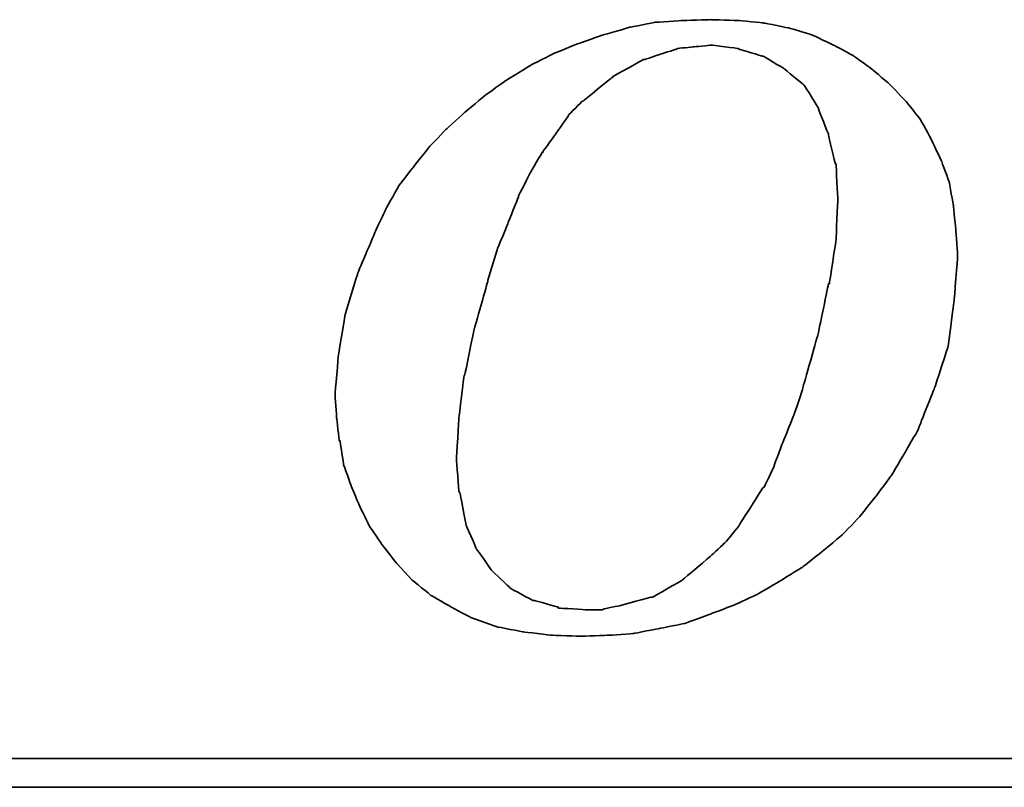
# Model space of a CAD drawing. Header units: millimetres. Extents: x 465 to 869, y -391 to -257.
# Tile 34 of 52: x 768.06 to 779.23, y -354.47 to -345.77. Entities that reach past the tile are written whole.
import ezdxf

# ---------------------------------------------------------------- set-up
doc = ezdxf.new("R2010")
doc.units = ezdxf.units.MM
doc.layers.add('DIM', color=4, linetype='CONTINUOUS')
doc.layers.add('layer 1', color=7, linetype='CONTINUOUS')

# ---------------------------------------------------------------- blocks, each defined once
blk = doc.blocks.new('TBI MOTION logo(完整正式版)')
at = {"layer": 'layer 1', "color": 22, "lineweight": 35}
for points, knots in [([(-11.34375, -6.98375), (-11.34375, -6.98375), (-10.91375, -7.43875), (-10.91375, -7.43875), (-10.91375, -7.43875), (-10.91375, -7.43875), (-10.38625, -7.87125), (-10.38625, -7.87125), (-10.38625, -7.87125), (-10.38625, -7.87125), (-9.81125, -8.20375), (-9.81125, -8.20375), (-9.81125, -8.20375), (-9.81125, -8.20375), (-9.21125, -8.51875), (-9.21125, -8.51875), (-9.21125, -8.51875), (-9.21125, -8.51875), (-8.51625, -8.75875), (-8.51625, -8.75875), (-8.51625, -8.75875), (-8.51625, -8.75875), (-7.77125, -8.90375), (-7.77125, -8.90375), (-7.77125, -8.90375), (-7.77125, -8.90375), (-6.97875, -8.99875), (-6.97875, -8.99875), (-6.97875, -8.99875), (-6.97875, -8.99875), (-6.14125, -9.02375), (-6.14125, -9.02375), (-6.14125, -9.02375), (-6.14125, -9.02375), (-5.37125, -8.99875), (-5.37125, -8.99875), (-5.37125, -8.99875), (-5.37125, -8.99875), (-4.65375, -8.94875), (-4.65375, -8.94875), (-4.65375, -8.94875), (-4.65375, -8.94875), (-3.93375, -8.80625), (-3.93375, -8.80625), (-3.93375, -8.80625), (-3.93375, -8.80625), (-3.21375, -8.66375), (-3.21375, -8.66375), (-3.21375, -8.66375), (-3.21375, -8.66375), (-2.49375, -8.39875), (-2.49375, -8.39875), (-2.49375, -8.39875), (-2.49375, -8.39875), (-1.79875, -8.13375), (-1.79875, -8.13375), (-1.79875, -8.13375), (-1.79875, -8.13375), (-1.17375, -7.84375), (-1.17375, -7.84375), (-1.17375, -7.84375), (-1.17375, -7.84375), (-0.52375, -7.46375), (-0.52375, -7.46375), (-0.52375, -7.46375), (-0.52375, -7.46375), (0.10124, -7.07875), (0.10124, -7.07875), (0.10124, -7.07875), (0.10124, -7.07875), (0.67625, -6.62375), (0.67625, -6.62375), (0.67625, -6.62375), (0.67625, -6.62375), (1.24874, -6.14375), (1.24874, -6.14375), (1.24874, -6.14375), (1.24874, -6.14375), (1.72874, -5.64125), (1.72874, -5.64125), (1.72874, -5.64125), (1.72874, -5.64125), (2.18624, -5.06375), (2.18624, -5.06375), (2.18624, -5.06375), (2.18624, -5.06375), (2.61625, -4.48874), (2.61625, -4.48874), (2.61625, -4.48874), (2.61625, -4.48874), (3.00125, -3.83874), (3.00125, -3.83874), (3.00125, -3.83874), (3.00125, -3.83874), (3.36124, -3.21374), (3.36124, -3.21374), (3.36124, -3.21374), (3.36124, -3.21374), (3.84374, -1.99125), (3.84374, -1.99125), (3.84374, -1.99125), (3.84374, -1.99125), (4.22625, -0.81875), (4.22625, -0.81875), (4.22625, -0.81875), (4.22625, -0.81875), (4.39125, 0.45624), (4.39125, 0.45624), (4.39125, 0.45624), (4.39125, 0.45624), (4.48874, 1.70124), (4.48874, 1.70124), (4.48874, 1.70124), (4.48874, 1.70124), (4.43874, 2.44625), (4.43874, 2.44625), (4.43874, 2.44625), (4.43874, 2.44625), (4.36874, 3.14125), (4.36874, 3.14125), (4.36874, 3.14125), (4.36874, 3.14125), (4.25125, 3.81125), (4.25125, 3.81125), (4.25125, 3.81125), (4.25125, 3.81125), (4.03124, 4.41125), (4.03124, 4.41125), (4.03124, 4.41125), (4.03124, 4.41125), (3.74374, 5.01125), (3.74374, 5.01125), (3.74374, 5.01125), (3.74374, 5.01125), (3.43124, 5.58875), (3.43124, 5.58875), (3.43124, 5.58875), (3.43124, 5.58875), (3.02625, 6.09125), (3.02625, 6.09125), (3.02625, 6.09125), (3.02625, 6.09125), (2.59374, 6.54875), (2.59374, 6.54875), (2.59374, 6.54875), (2.59374, 6.54875), (2.09124, 6.98125), (2.09124, 6.98125), (2.09124, 6.98125), (2.09124, 6.98125), (1.56124, 7.36625), (1.56124, 7.36625), (1.56124, 7.36625), (1.56124, 7.36625), (0.98624, 7.67625), (0.98624, 7.67625), (0.98624, 7.67625), (0.98624, 7.67625), (0.38624, 7.96375), (0.38624, 7.96375), (0.38624, 7.96375), (0.38624, 7.96375), (-0.25875, 8.15625), (-0.25875, 8.15625), (-0.25875, 8.15625), (-0.25875, 8.15625), (-0.98125, 8.30125), (-0.98125, 8.30125), (-0.98125, 8.30125), (-0.98125, 8.30125), (-1.70124, 8.37125), (-1.70124, 8.37125), (-1.70124, 8.37125), (-1.70124, 8.37125), (-2.49375, 8.39624), (-2.49375, 8.39624), (-2.49375, 8.39624), (-2.49375, 8.39624), (-3.28625, 8.37125), (-3.28625, 8.37125), (-3.28625, 8.37125), (-3.28625, 8.37125), (-4.05125, 8.32125), (-4.05125, 8.32125), (-4.05125, 8.32125), (-4.05125, 8.32125), (-4.77375, 8.18125), (-4.77375, 8.18125), (-4.77375, 8.18125), (-4.77375, 8.18125), (-5.51625, 7.96375), (-5.51625, 7.96375), (-5.51625, 7.96375), (-5.51625, 7.96375), (-6.21125, 7.72625), (-6.21125, 7.72625), (-6.21125, 7.72625), (-6.21125, 7.72625), (-6.92875, 7.43625), (-6.92875, 7.43625), (-6.92875, 7.43625), (-6.92875, 7.43625), (-7.57875, 7.10125), (-7.57875, 7.10125), (-7.57875, 7.10125), (-7.57875, 7.10125), (-8.24875, 6.69125), (-8.24875, 6.69125), (-8.24875, 6.69125), (-8.24875, 6.69125), (-8.84875, 6.26125), (-8.84875, 6.26125), (-8.84875, 6.26125), (-8.84875, 6.26125), (-9.42625, 5.78125), (-9.42625, 5.78125), (-9.42625, 5.78125), (-9.42625, 5.78125), (-9.95375, 5.30125), (-9.95375, 5.30125), (-9.95375, 5.30125), (-9.95375, 5.30125), (-10.43375, 4.79624), (-10.43375, 4.79624), (-10.43375, 4.79624), (-10.43375, 4.79624), (-10.88875, 4.22125), (-10.88875, 4.22125), (-10.88875, 4.22125), (-10.88875, 4.22125), (-11.29875, 3.69375), (-11.29875, 3.69375), (-11.29875, 3.69375), (-11.29875, 3.69375), (-11.63375, 3.09125), (-11.63375, 3.09125), (-11.63375, 3.09125), (-11.63375, 3.09125), (-11.91875, 2.49625), (-11.91875, 2.49625), (-11.91875, 2.49625), (-11.91875, 2.49625), (-12.44875, 1.24625), (-12.44875, 1.24625), (-12.44875, 1.24625), (-12.44875, 1.24625), (-12.80875, 0.06874), (-12.80875, 0.06874), (-12.80875, 0.06874), (-12.80875, 0.06874), (-12.99875, -1.07875), (-12.99875, -1.07875), (-12.99875, -1.07875), (-12.99875, -1.07875), (-13.09375, -2.18375), (-13.09375, -2.18375), (-13.09375, -2.18375), (-13.09375, -2.18375), (-13.04875, -2.85375), (-13.04875, -2.85375), (-13.04875, -2.85375), (-13.04875, -2.85375), (-12.97375, -3.50375), (-12.97375, -3.50375), (-12.97375, -3.50375), (-12.97375, -3.50375), (-12.95375, -3.50375), (-12.95375, -3.50375), (-12.95375, -3.50375), (-12.95375, -3.50375), (-12.85375, -4.17375), (-12.85375, -4.17375), (-12.85375, -4.17375), (-12.85375, -4.17375), (-12.63875, -4.77624), (-12.63875, -4.77624), (-12.63875, -4.77624), (-12.63875, -4.77624), (-12.39875, -5.35125), (-12.39875, -5.35125), (-12.39875, -5.35125), (-12.39875, -5.35125), (-12.11375, -5.92875), (-12.11375, -5.92875), (-12.11375, -5.92875), (-12.11375, -5.92875), (-11.75375, -6.45375), (-11.75375, -6.45375), (-11.75375, -6.45375), (-11.75375, -6.45375), (-11.34375, -6.98375), (-11.34375, -6.98375)], [0, 0, 0, 0, 0.01369863, 0.01369863, 0.01369863, 0.01369864, 0.02739726, 0.02739726, 0.02739726, 0.02739727, 0.04109589, 0.04109589, 0.04109589, 0.0410959, 0.05479452, 0.05479452, 0.05479452, 0.05479453, 0.06849315, 0.06849315, 0.06849315, 0.06849316, 0.08219178, 0.08219178, 0.08219178, 0.08219179, 0.09589041, 0.09589041, 0.09589041, 0.09589042, 0.10958904, 0.10958904, 0.10958904, 0.10958905, 0.12328767, 0.12328767, 0.12328767, 0.12328768, 0.1369863, 0.1369863, 0.1369863, 0.13698631, 0.15068493, 0.15068493, 0.15068493, 0.15068494, 0.16438356, 0.16438356, 0.16438356, 0.16438357, 0.17808219, 0.17808219, 0.17808219, 0.1780822, 0.19178082, 0.19178082, 0.19178082, 0.19178083, 0.20547945, 0.20547945, 0.20547945, 0.20547946, 0.21917808, 0.21917808, 0.21917808, 0.21917809, 0.23287671, 0.23287671, 0.23287671, 0.23287672, 0.24657534, 0.24657534, 0.24657534, 0.24657535, 0.26027397, 0.26027397, 0.26027397, 0.26027398, 0.2739726, 0.2739726, 0.2739726, 0.27397261, 0.28767123, 0.28767123, 0.28767123, 0.28767124, 0.30136986, 0.30136986, 0.30136986, 0.30136987, 0.31506849, 0.31506849, 0.31506849, 0.3150685, 0.32876712, 0.32876712, 0.32876712, 0.32876713, 0.34246575, 0.34246575, 0.34246575, 0.34246576, 0.35616438, 0.35616438, 0.35616438, 0.35616439, 0.36986301, 0.36986301, 0.36986301, 0.36986302, 0.38356164, 0.38356164, 0.38356164, 0.38356165, 0.39726027, 0.39726027, 0.39726027, 0.39726028, 0.4109589, 0.4109589, 0.4109589, 0.41095891, 0.42465753, 0.42465753, 0.42465753, 0.42465754, 0.43835616, 0.43835616, 0.43835616, 0.43835617, 0.45205479, 0.45205479, 0.45205479, 0.4520548, 0.46575342, 0.46575342, 0.46575342, 0.46575343, 0.47945205, 0.47945205, 0.47945205, 0.47945206, 0.49315068, 0.49315068, 0.49315068, 0.49315069, 0.50684932, 0.50684932, 0.50684932, 0.50684933, 0.52054795, 0.52054795, 0.52054795, 0.52054796, 0.53424658, 0.53424658, 0.53424658, 0.53424659, 0.54794521, 0.54794521, 0.54794521, 0.54794522, 0.56164384, 0.56164384, 0.56164384, 0.56164385, 0.57534247, 0.57534247, 0.57534247, 0.57534248, 0.5890411, 0.5890411, 0.5890411, 0.58904111, 0.60273973, 0.60273973, 0.60273973, 0.60273974, 0.61643836, 0.61643836, 0.61643836, 0.61643837, 0.63013699, 0.63013699, 0.63013699, 0.630137, 0.64383562, 0.64383562, 0.64383562, 0.64383563, 0.65753425, 0.65753425, 0.65753425, 0.65753426, 0.67123288, 0.67123288, 0.67123288, 0.67123289, 0.68493151, 0.68493151, 0.68493151, 0.68493152, 0.69863014, 0.69863014, 0.69863014, 0.69863015, 0.71232877, 0.71232877, 0.71232877, 0.71232878, 0.7260274, 0.7260274, 0.7260274, 0.72602741, 0.73972603, 0.73972603, 0.73972603, 0.73972604, 0.75342466, 0.75342466, 0.75342466, 0.75342467, 0.76712329, 0.76712329, 0.76712329, 0.7671233, 0.78082192, 0.78082192, 0.78082192, 0.78082193, 0.79452055, 0.79452055, 0.79452055, 0.79452056, 0.80821918, 0.80821918, 0.80821918, 0.80821919, 0.82191781, 0.82191781, 0.82191781, 0.82191782, 0.83561644, 0.83561644, 0.83561644, 0.83561645, 0.84931507, 0.84931507, 0.84931507, 0.84931508, 0.8630137, 0.8630137, 0.8630137, 0.86301371, 0.87671233, 0.87671233, 0.87671233, 0.87671234, 0.89041096, 0.89041096, 0.89041096, 0.89041097, 0.90410959, 0.90410959, 0.90410959, 0.9041096, 0.91780822, 0.91780822, 0.91780822, 0.91780823, 0.93150685, 0.93150685, 0.93150685, 0.93150686, 0.94520548, 0.94520548, 0.94520548, 0.94520549, 0.95890411, 0.95890411, 0.95890411, 0.95890412, 0.97260274, 0.97260274, 0.97260274, 0.97260275, 0.98630137, 0.98630137, 0.98630137, 0.98630138, 1, 1, 1, 1]), ([(-8.77875, 1.03124), (-8.77875, 1.03124), (-8.51625, 1.89625), (-8.51625, 1.89625), (-8.51625, 1.89625), (-8.51625, 1.89625), (-8.20375, 2.66375), (-8.20375, 2.66375), (-8.20375, 2.66375), (-8.20375, 2.66375), (-7.91625, 3.38125), (-7.91625, 3.38125), (-7.91625, 3.38125), (-7.91625, 3.38125), (-7.91625, 3.40624), (-7.91625, 3.40624), (-7.91625, 3.40624), (-7.91625, 3.40624), (-7.57875, 4.07624), (-7.57875, 4.07624), (-7.57875, 4.07624), (-7.57875, 4.07624), (-7.24375, 4.65125), (-7.24375, 4.65125), (-7.24375, 4.65125), (-7.24375, 4.65125), (-7.21875, 4.65125), (-7.21875, 4.65125), (-7.21875, 4.65125), (-7.21875, 4.65125), (-7.21875, 4.67624), (-7.21875, 4.67624), (-7.21875, 4.67624), (-7.21875, 4.67624), (-6.83625, 5.20375), (-6.83625, 5.20375), (-6.83625, 5.20375), (-6.83625, 5.20375), (-6.49875, 5.68625), (-6.49875, 5.68625), (-6.49875, 5.68625), (-6.49875, 5.68625), (-6.49875, 5.70625), (-6.49875, 5.70625), (-6.49875, 5.70625), (-6.49875, 5.70625), (-6.11625, 6.09125), (-6.11625, 6.09125), (-6.11625, 6.09125), (-6.11625, 6.09125), (-6.09125, 6.09125), (-6.09125, 6.09125), (-6.09125, 6.09125), (-6.09125, 6.09125), (-5.27375, 6.76625), (-5.27375, 6.76625), (-5.27375, 6.76625), (-5.27375, 6.76625), (-5.24875, 6.76625), (-5.24875, 6.76625), (-5.24875, 6.76625), (-5.24875, 6.76625), (-5.24875, 6.78625), (-5.24875, 6.78625), (-5.24875, 6.78625), (-5.24875, 6.78625), (-4.38875, 7.26624), (-4.38875, 7.26624), (-4.38875, 7.26624), (-4.38875, 7.26624), (-4.36125, 7.26624), (-4.36125, 7.26624), (-4.36125, 7.26624), (-4.36125, 7.26624), (-3.93375, 7.41125), (-3.93375, 7.41125), (-3.93375, 7.41125), (-3.93375, 7.41125), (-3.47375, 7.55625), (-3.47375, 7.55625), (-3.47375, 7.55625), (-3.47375, 7.55625), (-3.45375, 7.55625), (-3.45375, 7.55625), (-3.45375, 7.55625), (-3.45375, 7.55625), (-3.42875, 7.58124), (-3.42875, 7.58124), (-3.42875, 7.58124), (-3.42875, 7.58124), (-2.97375, 7.62625), (-2.97375, 7.62625), (-2.97375, 7.62625), (-2.97375, 7.62625), (-2.49375, 7.67625), (-2.49375, 7.67625), (-2.49375, 7.67625), (-2.49375, 7.67625), (-2.46875, 7.67625), (-2.46875, 7.67625), (-2.46875, 7.67625), (-2.46875, 7.67625), (-1.70124, 7.58124), (-1.70124, 7.58124), (-1.70124, 7.58124), (-1.70124, 7.58124), (-1.67875, 7.55625), (-1.67875, 7.55625), (-1.67875, 7.55625), (-1.67875, 7.55625), (-1.65375, 7.55625), (-1.65375, 7.55625), (-1.65375, 7.55625), (-1.65375, 7.55625), (-1.03125, 7.36625), (-1.03125, 7.36625), (-1.03125, 7.36625), (-1.03125, 7.36625), (-1.00625, 7.36625), (-1.00625, 7.36625), (-1.00625, 7.36625), (-1.00625, 7.36625), (-0.43124, 7.02624), (-0.43124, 7.02624), (-0.43124, 7.02624), (-0.43124, 7.02624), (-0.40625, 7.00624), (-0.40625, 7.00624), (-0.40625, 7.00624), (-0.40625, 7.00624), (0.12124, 6.57124), (0.12124, 6.57124), (0.12124, 6.57124), (0.12124, 6.57124), (0.14624, 6.54875), (0.14624, 6.54875), (0.14624, 6.54875), (0.14624, 6.54875), (0.17124, 6.52375), (0.17124, 6.52375), (0.17124, 6.52375), (0.17124, 6.52375), (0.55625, 5.89875), (0.55625, 5.89875), (0.55625, 5.89875), (0.55625, 5.89875), (0.55625, 5.87625), (0.55625, 5.87625), (0.55625, 5.87625), (0.55625, 5.87625), (0.84124, 5.15625), (0.84124, 5.15625), (0.84124, 5.15625), (0.84124, 5.15625), (0.84124, 5.13125), (0.84124, 5.13125), (0.84124, 5.13125), (0.84124, 5.13125), (1.03624, 4.31875), (1.03624, 4.31875), (1.03624, 4.31875), (1.03624, 4.31875), (1.05624, 4.31875), (1.05624, 4.31875), (1.05624, 4.31875), (1.05624, 4.31875), (1.05624, 4.29125), (1.05624, 4.29125), (1.05624, 4.29125), (1.05624, 4.29125), (1.10625, 3.33125), (1.10625, 3.33125), (1.10625, 3.33125), (1.10625, 3.33125), (1.10625, 3.30875), (1.10625, 3.30875), (1.10625, 3.30875), (1.10625, 3.30875), (1.05624, 2.20624), (1.05624, 2.20624), (1.05624, 2.20624), (1.05624, 2.20624), (1.05624, 2.18124), (1.05624, 2.18124), (1.05624, 2.18124), (1.05624, 2.18124), (0.86624, 0.93624), (0.86624, 0.93624), (0.86624, 0.93624), (0.86624, 0.93624), (0.84124, 0.93624), (0.84124, 0.93624), (0.84124, 0.93624), (0.84124, 0.93624), (0.55625, -0.45874), (0.55625, -0.45874), (0.55625, -0.45874), (0.55625, -0.45874), (0.12124, -1.99125), (0.12124, -1.99125), (0.12124, -1.99125), (0.12124, -1.99125), (0.12124, -2.01874), (0.12124, -2.01874), (0.12124, -2.01874), (0.12124, -2.01874), (-0.13874, -2.78375), (-0.13874, -2.78375), (-0.13874, -2.78375), (-0.13874, -2.78375), (-0.43124, -3.50375), (-0.43124, -3.50375), (-0.43124, -3.50375), (-0.43124, -3.50375), (-0.69375, -4.19875), (-0.69375, -4.19875), (-0.69375, -4.19875), (-0.69375, -4.19875), (-0.69375, -4.22375), (-0.69375, -4.22375), (-0.69375, -4.22375), (-0.69375, -4.22375), (-0.98125, -4.82374), (-0.98125, -4.82374), (-0.98125, -4.82374), (-0.98125, -4.82374), (-1.00625, -4.82374), (-1.00625, -4.82374), (-1.00625, -4.82374), (-1.00625, -4.82374), (-1.33875, -5.35125), (-1.33875, -5.35125), (-1.33875, -5.35125), (-1.33875, -5.35125), (-1.67875, -5.87875), (-1.67875, -5.87875), (-1.67875, -5.87875), (-1.67875, -5.87875), (-1.67875, -5.90375), (-1.67875, -5.90375), (-1.67875, -5.90375), (-1.67875, -5.90375), (-2.05875, -6.35875), (-2.05875, -6.35875), (-2.05875, -6.35875), (-2.05875, -6.35875), (-2.08375, -6.38375), (-2.08375, -6.38375), (-2.08375, -6.38375), (-2.08375, -6.38375), (-2.46875, -6.74375), (-2.46875, -6.74375), (-2.46875, -6.74375), (-2.46875, -6.74375), (-3.25875, -7.41625), (-3.25875, -7.41625), (-3.25875, -7.41625), (-3.25875, -7.41625), (-3.28625, -7.43875), (-3.28625, -7.43875), (-3.28625, -7.43875), (-3.28625, -7.43875), (-4.12375, -7.91875), (-4.12375, -7.91875), (-4.12375, -7.91875), (-4.12375, -7.91875), (-4.14875, -7.91875), (-4.14875, -7.91875), (-4.14875, -7.91875), (-4.14875, -7.91875), (-4.17125, -7.91875), (-4.17125, -7.91875), (-4.17125, -7.91875), (-4.17125, -7.91875), (-5.03375, -8.15875), (-5.03375, -8.15875), (-5.03375, -8.15875), (-5.03375, -8.15875), (-5.51625, -8.25625), (-5.51625, -8.25625), (-5.51625, -8.25625), (-5.51625, -8.25625), (-5.54125, -8.27875), (-5.54125, -8.27875), (-5.54125, -8.27875), (-5.54125, -8.27875), (-5.56375, -8.27875), (-5.56375, -8.27875), (-5.56375, -8.27875), (-5.56375, -8.27875), (-5.99625, -8.27875), (-5.99625, -8.27875), (-5.99625, -8.27875), (-5.99625, -8.27875), (-6.76375, -8.23125), (-6.76375, -8.23125), (-6.76375, -8.23125), (-6.76375, -8.23125), (-6.78875, -8.23125), (-6.78875, -8.23125), (-6.78875, -8.23125), (-6.78875, -8.23125), (-6.78875, -8.20375), (-6.78875, -8.20375), (-6.78875, -8.20375), (-6.78875, -8.20375), (-7.45875, -8.01375), (-7.45875, -8.01375), (-7.45875, -8.01375), (-7.45875, -8.01375), (-7.48375, -8.01375), (-7.48375, -8.01375), (-7.48375, -8.01375), (-7.48375, -8.01375), (-7.50875, -8.01375), (-7.50875, -8.01375), (-7.50875, -8.01375), (-7.50875, -8.01375), (-8.13125, -7.67875), (-8.13125, -7.67875), (-8.13125, -7.67875), (-8.13125, -7.67875), (-8.15625, -7.65375), (-8.15625, -7.65375), (-8.15625, -7.65375), (-8.15625, -7.65375), (-8.65875, -7.17375), (-8.65875, -7.17375), (-8.65875, -7.17375), (-8.65875, -7.17375), (-8.68375, -7.14875), (-8.68375, -7.14875), (-8.68375, -7.14875), (-8.68375, -7.14875), (-9.08875, -6.57375), (-9.08875, -6.57375), (-9.08875, -6.57375), (-9.08875, -6.57375), (-9.11375, -6.54875), (-9.11375, -6.54875), (-9.11375, -6.54875), (-9.11375, -6.54875), (-9.11375, -6.52875), (-9.11375, -6.52875), (-9.11375, -6.52875), (-9.11375, -6.52875), (-9.40375, -5.85375), (-9.40375, -5.85375), (-9.40375, -5.85375), (-9.40375, -5.85375), (-9.40375, -5.82875), (-9.40375, -5.82875), (-9.40375, -5.82875), (-9.40375, -5.82875), (-9.56875, -4.96875), (-9.56875, -4.96875), (-9.56875, -4.96875), (-9.56875, -4.96875), (-9.59375, -4.94375), (-9.59375, -4.94375), (-9.59375, -4.94375), (-9.59375, -4.94375), (-9.66375, -4.03375), (-9.66375, -4.03375), (-9.66375, -4.03375), (-9.66375, -4.03375), (-9.66375, -4.00875), (-9.66375, -4.00875), (-9.66375, -4.00875), (-9.66375, -4.00875), (-9.59375, -2.85375), (-9.59375, -2.85375), (-9.59375, -2.85375), (-9.59375, -2.85375), (-9.45125, -1.65875), (-9.45125, -1.65875), (-9.45125, -1.65875), (-9.45125, -1.65875), (-9.42625, -1.63375), (-9.42625, -1.63375), (-9.42625, -1.63375), (-9.42625, -1.63375), (-9.16125, -0.33875), (-9.16125, -0.33875), (-9.16125, -0.33875), (-9.16125, -0.33875), (-8.77875, 1.00624), (-8.77875, 1.00624), (-8.77875, 1.00624), (-8.77875, 1.00624), (-8.77875, 1.03124), (-8.77875, 1.03124)], [0, 0, 0, 0, 0.01020408, 0.01020408, 0.01020408, 0.01020409, 0.02040816, 0.02040816, 0.02040816, 0.02040817, 0.03061224, 0.03061224, 0.03061224, 0.03061225, 0.04081633, 0.04081633, 0.04081633, 0.04081634, 0.05102041, 0.05102041, 0.05102041, 0.05102042, 0.06122449, 0.06122449, 0.06122449, 0.0612245, 0.07142857, 0.07142857, 0.07142857, 0.07142858, 0.08163265, 0.08163265, 0.08163265, 0.08163266, 0.09183673, 0.09183673, 0.09183673, 0.09183674, 0.10204082, 0.10204082, 0.10204082, 0.10204083, 0.1122449, 0.1122449, 0.1122449, 0.11224491, 0.12244898, 0.12244898, 0.12244898, 0.12244899, 0.13265306, 0.13265306, 0.13265306, 0.13265307, 0.14285714, 0.14285714, 0.14285714, 0.14285715, 0.15306122, 0.15306122, 0.15306122, 0.15306123, 0.16326531, 0.16326531, 0.16326531, 0.16326532, 0.17346939, 0.17346939, 0.17346939, 0.1734694, 0.18367347, 0.18367347, 0.18367347, 0.18367348, 0.19387755, 0.19387755, 0.19387755, 0.19387756, 0.20408163, 0.20408163, 0.20408163, 0.20408164, 0.21428571, 0.21428571, 0.21428571, 0.21428572, 0.2244898, 0.2244898, 0.2244898, 0.22448981, 0.23469388, 0.23469388, 0.23469388, 0.23469389, 0.24489796, 0.24489796, 0.24489796, 0.24489797, 0.25510204, 0.25510204, 0.25510204, 0.25510205, 0.26530612, 0.26530612, 0.26530612, 0.26530613, 0.2755102, 0.2755102, 0.2755102, 0.27551021, 0.28571429, 0.28571429, 0.28571429, 0.2857143, 0.29591837, 0.29591837, 0.29591837, 0.29591838, 0.30612245, 0.30612245, 0.30612245, 0.30612246, 0.31632653, 0.31632653, 0.31632653, 0.31632654, 0.32653061, 0.32653061, 0.32653061, 0.32653062, 0.33673469, 0.33673469, 0.33673469, 0.3367347, 0.34693878, 0.34693878, 0.34693878, 0.34693879, 0.35714286, 0.35714286, 0.35714286, 0.35714287, 0.36734694, 0.36734694, 0.36734694, 0.36734695, 0.37755102, 0.37755102, 0.37755102, 0.37755103, 0.3877551, 0.3877551, 0.3877551, 0.38775511, 0.39795918, 0.39795918, 0.39795918, 0.39795919, 0.40816327, 0.40816327, 0.40816327, 0.40816328, 0.41836735, 0.41836735, 0.41836735, 0.41836736, 0.42857143, 0.42857143, 0.42857143, 0.42857144, 0.43877551, 0.43877551, 0.43877551, 0.43877552, 0.44897959, 0.44897959, 0.44897959, 0.4489796, 0.45918367, 0.45918367, 0.45918367, 0.45918368, 0.46938776, 0.46938776, 0.46938776, 0.46938777, 0.47959184, 0.47959184, 0.47959184, 0.47959185, 0.48979592, 0.48979592, 0.48979592, 0.48979593, 0.5, 0.5, 0.5, 0.50000001, 0.51020408, 0.51020408, 0.51020408, 0.51020409, 0.52040816, 0.52040816, 0.52040816, 0.52040817, 0.53061224, 0.53061224, 0.53061224, 0.53061225, 0.54081633, 0.54081633, 0.54081633, 0.54081634, 0.55102041, 0.55102041, 0.55102041, 0.55102042, 0.56122449, 0.56122449, 0.56122449, 0.5612245, 0.57142857, 0.57142857, 0.57142857, 0.57142858, 0.58163265, 0.58163265, 0.58163265, 0.58163266, 0.59183673, 0.59183673, 0.59183673, 0.59183674, 0.60204082, 0.60204082, 0.60204082, 0.60204083, 0.6122449, 0.6122449, 0.6122449, 0.61224491, 0.62244898, 0.62244898, 0.62244898, 0.62244899, 0.63265306, 0.63265306, 0.63265306, 0.63265307, 0.64285714, 0.64285714, 0.64285714, 0.64285715, 0.65306122, 0.65306122, 0.65306122, 0.65306123, 0.66326531, 0.66326531, 0.66326531, 0.66326532, 0.67346939, 0.67346939, 0.67346939, 0.6734694, 0.68367347, 0.68367347, 0.68367347, 0.68367348, 0.69387755, 0.69387755, 0.69387755, 0.69387756, 0.70408163, 0.70408163, 0.70408163, 0.70408164, 0.71428571, 0.71428571, 0.71428571, 0.71428572, 0.7244898, 0.7244898, 0.7244898, 0.72448981, 0.73469388, 0.73469388, 0.73469388, 0.73469389, 0.74489796, 0.74489796, 0.74489796, 0.74489797, 0.75510204, 0.75510204, 0.75510204, 0.75510205, 0.76530612, 0.76530612, 0.76530612, 0.76530613, 0.7755102, 0.7755102, 0.7755102, 0.77551021, 0.78571429, 0.78571429, 0.78571429, 0.7857143, 0.79591837, 0.79591837, 0.79591837, 0.79591838, 0.80612245, 0.80612245, 0.80612245, 0.80612246, 0.81632653, 0.81632653, 0.81632653, 0.81632654, 0.82653061, 0.82653061, 0.82653061, 0.82653062, 0.83673469, 0.83673469, 0.83673469, 0.8367347, 0.84693878, 0.84693878, 0.84693878, 0.84693879, 0.85714286, 0.85714286, 0.85714286, 0.85714287, 0.86734694, 0.86734694, 0.86734694, 0.86734695, 0.87755102, 0.87755102, 0.87755102, 0.87755103, 0.8877551, 0.8877551, 0.8877551, 0.88775511, 0.89795918, 0.89795918, 0.89795918, 0.89795919, 0.90816327, 0.90816327, 0.90816327, 0.90816328, 0.91836735, 0.91836735, 0.91836735, 0.91836736, 0.92857143, 0.92857143, 0.92857143, 0.92857144, 0.93877551, 0.93877551, 0.93877551, 0.93877552, 0.94897959, 0.94897959, 0.94897959, 0.9489796, 0.95918367, 0.95918367, 0.95918367, 0.95918368, 0.96938776, 0.96938776, 0.96938776, 0.96938777, 0.97959184, 0.97959184, 0.97959184, 0.97959185, 0.98979592, 0.98979592, 0.98979592, 0.98979593, 1, 1, 1, 1]), ([(75.90875, -9.47875), (75.90875, -9.47875), (75.90875, -12.28625), (75.90875, -12.28625), (75.90875, -12.28625), (75.90875, -12.28625), (75.90875, -12.47875), (75.90875, -12.47875), (75.90875, -12.47875), (75.90875, -12.47875), (75.71625, -12.47875), (75.71625, -12.47875), (75.71625, -12.47875), (75.71625, -12.47875), (-88.32875, -12.47875), (-88.32875, -12.47875), (-88.32875, -12.47875), (-88.32875, -12.47875), (-88.32875, -13.29375), (-88.32875, -13.29375), (-88.32875, -13.29375), (-88.32875, -13.29375), (82.89125, -13.29375), (82.89125, -13.29375), (82.89125, -13.29375), (82.89125, -13.29375), (75.90875, -9.47875), (75.90875, -9.47875)], [0, 0, 0, 0, 0.14285714, 0.14285714, 0.14285714, 0.14285715, 0.28571429, 0.28571429, 0.28571429, 0.2857143, 0.42857143, 0.42857143, 0.42857143, 0.42857144, 0.57142857, 0.57142857, 0.57142857, 0.57142858, 0.71428571, 0.71428571, 0.71428571, 0.71428572, 0.85714286, 0.85714286, 0.85714286, 0.85714287, 1, 1, 1, 1])]:
    blk.add_open_spline(points, degree=3, knots=knots, dxfattribs=at)

msp = doc.modelspace()

# ---------------------------------------------------------------- block references
at = {"layer": 'DIM', "color": 0, "xscale": 0.4013856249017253, "yscale": 0.4013856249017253, "zscale": 0.4013856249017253}
msp.add_blockref('TBI MOTION logo(完整正式版)', (776.894, -349.135), dxfattribs=at)

doc.saveas('drawing.dxf')
